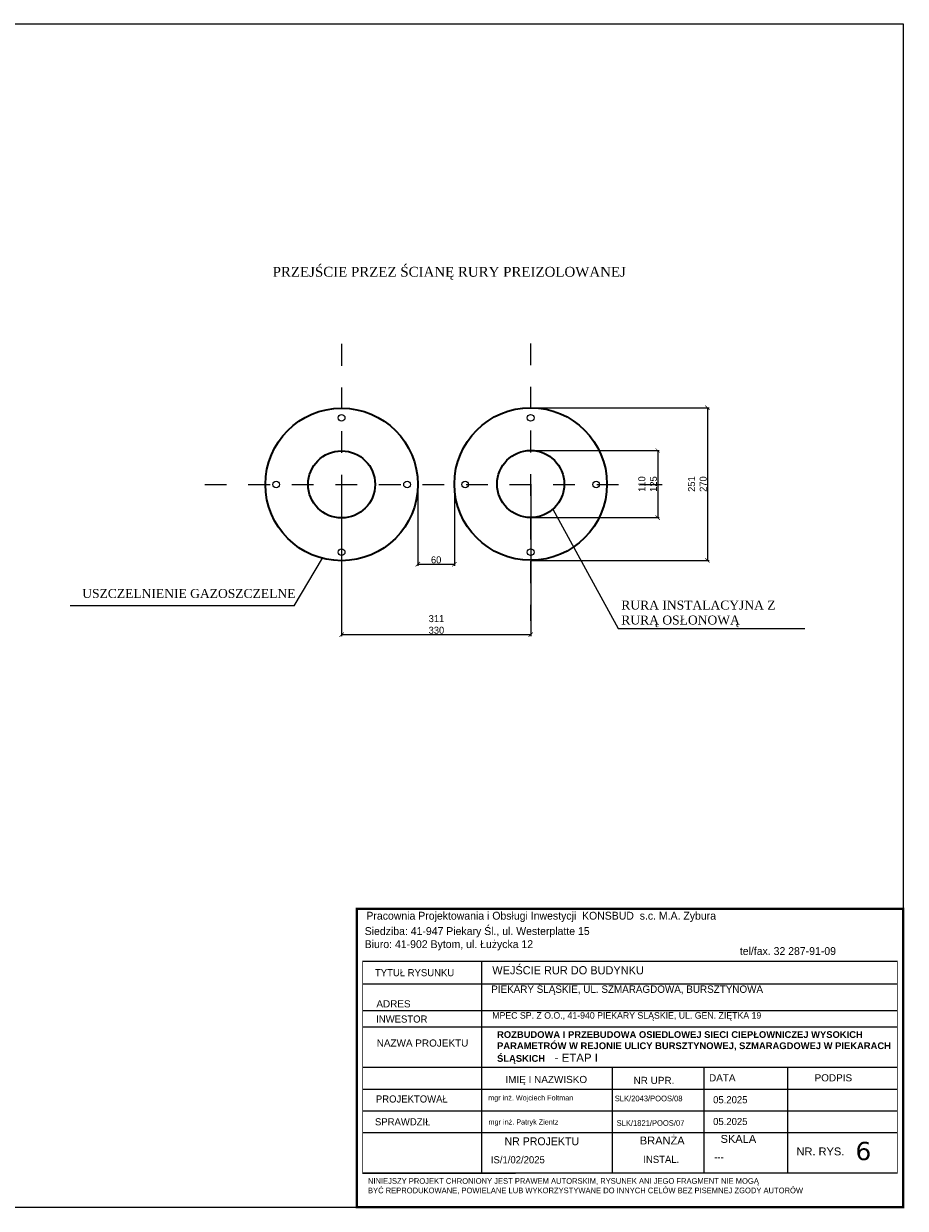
# Model space of a CAD drawing. Extents: x 6567519 to 6569315, y 5583523 to 5585607.
# Tile 45 of 67: x 6568954 to 6569055, y 5583939 to 5584075. Entities that reach past the tile are written whole.
import ezdxf

# ---------------------------------------------------------------- set-up
doc = ezdxf.new("R2010")
doc.units = 0
doc.header["$PDSIZE"] = 0.75
doc.linetypes.add('218-500', pattern=[1, 0.5, -0.5])
doc.linetypes.add('GAK', pattern=[3.5, 2, -0.7, 0.1, -0.7])
doc.layers.get('0').update_dxf_attribs({"linetype": 'CONTINUOUS', "lineweight": 13})
doc.layers.get('Defpoints').update_dxf_attribs({"linetype": 'CONTINUOUS'})
doc.layers.add('_D.OBRZEŻE', color=43, linetype='CONTINUOUS')
for name, color, linetype, lineweight in [('pomocnicza', 140, 'CONTINUOUS', 30), ('siec', 7, 'GAK', 70), ('tekst', 2, 'CONTINUOUS', 20)]:
    doc.layers.add(name, color=color, linetype=linetype, lineweight=lineweight)
doc.styles.add('Opisy018', font='verdana.ttf', dxfattribs={"height": 20})
doc.dimstyles.new('Kopii (2) z Standard', dxfattribs={"dimtxt": 0.8, "dimasz": 0.5, "dimexe": 0.18, "dimexo": 0.0625, "dimgap": 0.09, "dimtad": 1, "dimdec": 1, "dimrnd": 0.5, "dimzin": 0, "dimdsep": 46, "dimtxsty": 'Standard', "dimblk": 'ARCHTICK', "dimcen": 0.09, "dimadec": 0, "dimazin": 0, "dimtfac": 1, "dimtdec": 1, "dimtofl": 0, "dimtmove": 0, "dimatfit": 3, "dimfxl": 0, "dimtolj": 1, "dimtzin": 0, "dimarcsym": 0})

# ---------------------------------------------------------------- blocks, each defined once
blk = doc.blocks.new('_ArchTick')
at = {"color": 0, "linetype": 'ByBlock', "const_width": 0.15}
blk.add_lwpolyline([(-0.5, -0.5), (0.5, 0.5)], dxfattribs=at)
blk = doc.blocks.new('*D32')
at = {"layer": 'Defpoints', "color": 0, "linetype": 'ByBlock', "lineweight": 50}
for p in [(6568990.39, 5584022.4), (6569012.09, 5584022.4), (6569012.09, 5584005.17)]:
    blk.add_point(p, dxfattribs=at)
at = {"layer": 'siec', "color": 0, "linetype": 'ByBlock', "lineweight": -2}
for p, q in [((6568990.39, 5584022.34), (6568990.39, 5584004.99)), ((6569012.09, 5584022.34), (6569012.09, 5584004.99)), ((6568990.39, 5584005.17), (6569012.09, 5584005.17))]:
    blk.add_line(p, q, dxfattribs=at)
at = {"layer": 'siec', "color": 0, "linetype": 'ByBlock', "lineweight": -2, "xscale": 0.5, "yscale": 0.5, "zscale": 0.5, "rotation": 180}
blk.add_blockref('_ArchTick', (6568990.39, 5584005.17), dxfattribs=at)
at = {"layer": 'siec', "color": 0, "linetype": 'ByBlock', "lineweight": -2, "xscale": 0.5, "yscale": 0.5, "zscale": 0.5}
blk.add_blockref('_ArchTick', (6569012.09, 5584005.17), dxfattribs=at)
at = {"layer": 'siec', "color": 0, "linetype": 'ByBlock', "lineweight": 20, "insert": (6569001.27, 5584007), "char_height": 0.8, "attachment_point": 5}
blk.add_mtext('\\A1;\\P311\\P330', dxfattribs=at)
blk = doc.blocks.new('*D33')
at = {"layer": 'Defpoints', "color": 0, "linetype": 'ByBlock', "lineweight": 50}
for p in [(6568999.14, 5584022.4), (6569003.34, 5584022.4), (6569003.34, 5584013.25)]:
    blk.add_point(p, dxfattribs=at)
at = {"layer": 'siec', "color": 0, "linetype": 'ByBlock', "lineweight": -2}
for p, q in [((6568999.14, 5584022.34), (6568999.14, 5584013.07)), ((6569003.34, 5584022.34), (6569003.34, 5584013.07)), ((6568999.14, 5584013.25), (6569003.34, 5584013.25))]:
    blk.add_line(p, q, dxfattribs=at)
at = {"layer": 'siec', "color": 0, "linetype": 'ByBlock', "lineweight": -2, "xscale": 0.5, "yscale": 0.5, "zscale": 0.5, "rotation": 180}
blk.add_blockref('_ArchTick', (6568999.14, 5584013.25), dxfattribs=at)
at = {"layer": 'siec', "color": 0, "linetype": 'ByBlock', "lineweight": -2, "xscale": 0.5, "yscale": 0.5, "zscale": 0.5}
blk.add_blockref('_ArchTick', (6569003.34, 5584013.25), dxfattribs=at)
at = {"layer": 'siec', "color": 0, "linetype": 'ByBlock', "lineweight": 20, "insert": (6569001.24, 5584013.74), "char_height": 0.8, "attachment_point": 5}
blk.add_mtext('\\A1;60', dxfattribs=at)
blk = doc.blocks.new('*D34')
at = {"layer": 'Defpoints', "color": 0, "linetype": 'ByBlock', "lineweight": 50}
for p in [(6569012.09, 5584026.29), (6569012.09, 5584018.59), (6569026.67, 5584018.59)]:
    blk.add_point(p, dxfattribs=at)
at = {"layer": 'siec', "color": 0, "linetype": 'ByBlock', "lineweight": -2}
for p, q in [((6569012.15, 5584026.29), (6569026.85, 5584026.29)), ((6569026.67, 5584026.29), (6569026.67, 5584018.59)), ((6569012.15, 5584018.59), (6569026.85, 5584018.59))]:
    blk.add_line(p, q, dxfattribs=at)
at = {"layer": 'siec', "color": 0, "linetype": 'ByBlock', "lineweight": -2, "xscale": 0.5, "yscale": 0.5, "zscale": 0.5}
for p, rotation in [((6569026.67, 5584026.29), 90), ((6569026.67, 5584018.59), 270)]:
    blk.add_blockref('_ArchTick', p, dxfattribs=dict(at, rotation=rotation))
at = {"layer": 'siec', "color": 0, "linetype": 'ByBlock', "lineweight": 20, "insert": (6569024.85, 5584022.44), "char_height": 0.8, "attachment_point": 5, "rotation": 90}
blk.add_mtext('\\A1;\\P110\\P125', dxfattribs=at)
blk = doc.blocks.new('*D35')
at = {"layer": 'Defpoints', "color": 0, "linetype": 'ByBlock', "lineweight": 50}
for p in [(6569012.09, 5584031.19), (6569012.09, 5584013.69), (6569032.38, 5584013.69)]:
    blk.add_point(p, dxfattribs=at)
at = {"layer": 'siec', "color": 0, "linetype": 'ByBlock', "lineweight": -2}
for p, q in [((6569012.15, 5584031.19), (6569032.56, 5584031.19)), ((6569032.38, 5584031.19), (6569032.38, 5584013.69)), ((6569012.15, 5584013.69), (6569032.56, 5584013.69))]:
    blk.add_line(p, q, dxfattribs=at)
at = {"layer": 'siec', "color": 0, "linetype": 'ByBlock', "lineweight": -2, "xscale": 0.5, "yscale": 0.5, "zscale": 0.5}
for p, rotation in [((6569032.38, 5584031.19), 90), ((6569032.38, 5584013.69), 270)]:
    blk.add_blockref('_ArchTick', p, dxfattribs=dict(at, rotation=rotation))
at = {"layer": 'siec', "color": 0, "linetype": 'ByBlock', "lineweight": 20, "insert": (6569030.56, 5584022.44), "char_height": 0.8, "attachment_point": 5, "rotation": 90}
blk.add_mtext('\\A1;\\P251\\P270', dxfattribs=at)

msp = doc.modelspace()

# ---------------------------------------------------------------- linework, layer by layer
at = {"layer": '_D.OBRZEŻE', "color": 0}
for p, q in [((6568992.778, 5583967.725), (6569054.165, 5583967.725)), ((6569006.492, 5583943.414), (6569006.492, 5583967.725)), ((6568992.797, 5583965.125), (6569054.164, 5583965.125)), ((6568992.806, 5583962.057), (6569054.163, 5583962.057)), ((6568992.806, 5583960.168), (6569054.163, 5583960.168)), ((6568992.806, 5583955.541), (6569054.161, 5583955.541)), ((6569021.492, 5583943.414), (6569021.492, 5583955.541)), ((6569031.999, 5583943.414), (6569031.999, 5583955.541)), ((6569041.593, 5583943.414), (6569041.593, 5583955.541)), ((6568992.806, 5583953.041), (6569054.16, 5583953.041)), ((6568992.806, 5583950.541), (6569054.159, 5583950.541)), ((6568992.806, 5583948.041), (6569054.158, 5583948.041)), ((6568992.806, 5583943.414), (6569054.157, 5583943.414))]:
    msp.add_line(p, q, dxfattribs=at)
for points, const_width in [([(6568992.148, 5583973.725), (6569054.848, 5583973.725), (6569054.848, 5583939.488), (6568992.148, 5583939.488)], 0.259), ([(6569054.165, 5583967.738), (6568992.806, 5583967.738), (6568992.806, 5583943.339), (6569054.157, 5583943.378)], 0.0739)]:
    msp.add_lwpolyline(points, close=True, dxfattribs=dict(at, const_width=const_width))
at = {"layer": 'pomocnicza', "color": 0, "lineweight": 25}
for p, q in [((6568852.703, 5584075.254), (6569054.848, 5584075.254)), ((6569054.848, 5584075.254), (6569054.848, 5583939.488)), ((6568852.703, 5583939.488), (6569054.848, 5583939.488))]:
    msp.add_line(p, q, dxfattribs=at)
at = {"layer": 'pomocnicza', "color": 0, "lineweight": 25, "ltscale": 0.001}
msp.add_line((6569054.848, 5584074.488), (6569054.848, 5583939.488), dxfattribs=at)
at = {"layer": 'siec', "color": 0, "linetype": '218-500', "lineweight": 20, "ltscale": 5}
for p, q in [((6568990.387, 5584038.517), (6568990.387, 5584006.699)), ((6569012.087, 5584038.58), (6569012.087, 5584006.762)), ((6568974.671, 5584022.4), (6569028.806, 5584022.4))]:
    msp.add_line(p, q, dxfattribs=at)
at = {"layer": 'siec', "color": 0, "linetype": 'ByBlock', "lineweight": 20}
for p, q in [((6569014.647, 5584019.569), (6569022.115, 5584005.856)), ((6568984.946, 5584008.457), (6568988.178, 5584013.933)), ((6568984.946, 5584008.457), (6568959.232, 5584008.457)), ((6569022.115, 5584005.856), (6569043.571, 5584005.856))]:
    msp.add_line(p, q, dxfattribs=at)
at = {"layer": 'siec', "color": 0, "linetype": 'ByBlock', "lineweight": 35}
for centre, radius in [((6568990.387, 5584022.4), 8.75), ((6569012.087, 5584022.445), 8.75), ((6568990.387, 5584022.4), 3.85), ((6569012.087, 5584022.445), 3.85)]:
    msp.add_circle(centre, radius, dxfattribs=at)
at = {"layer": 'siec', "color": 0, "linetype": 'ByBlock', "lineweight": 20}
for centre in [(6568990.387, 5584030.048), (6569012.087, 5584030.048), (6568982.875, 5584022.4), (6568997.898, 5584022.4), (6569004.575, 5584022.4), (6569019.598, 5584022.4), (6568990.387, 5584014.626), (6569012.087, 5584014.626)]:
    msp.add_circle(centre, 0.384, dxfattribs=at)

# ---------------------------------------------------------------- texts
at = {"layer": '_D.OBRZEŻE', "color": 0, "attachment_point": 1}
for s, insert, char_height, width in [('Pracownia Projektowania i Obsługi Inwestycji  KONSBUD  s.c. M.A. Zybura{\\Q15;              }', (6568993.234, 5583973.374), 0.9, 281.08878), ('Siedziba: 41-947 Piekary Śl., ul. Westerplatte 15\\PBiuro: 41-902 Bytom, ul. Łużycka 12', (6568993.037, 5583971.611), 0.9, 48.07269), ('{\\H0.8612x; tel/fax. 32 287-91-09}\\P ', (6569035.759, 5583969.321), 1.045, 31.98503), ('TYTUŁ RYSUNKU', (6568994.215, 5583966.8), 0.81625, 23.69262), ('WEJŚCIE RUR DO BUDYNKU', (6569007.68, 5583967.135), 0.9405, 47.74268), ('PIEKARY ŚLĄSKIE, UL. SZMARAGDOWA, BURSZTYNOWA', (6569007.561, 5583964.922), 0.84645, 45.94637), ('{\\fArial|b0|i0|c238|p34;ADRES }', (6568994.378, 5583963.224), 0.81625, 23.69262), ('INWESTOR', (6568994.356, 5583961.479), 0.8162, 23.69262), ('MPEC SP. Z O.O., 41-940 PIEKARY ŚLĄSKIE, UL. GEN. ZIĘTKA 19', (6569007.678, 5583961.86), 0.75, 51.59646), ('{\\fArial|b0|i0|c238|p34;NAZWA PROJEKTU}', (6568994.414, 5583958.728), 0.81625, 23.69262), ('{\\fArial|b1|i0|c238|p34;\\H0.819x;ROZBUDOWA I PRZEBUDOWA OSIEDLOWEJ SIECI CIEPŁOWNICZEJ WYSOKICH PARAMETRÓW W REJONIE ULICY BURSZTYNOWEJ, SZMARAGDOWEJ W PIEKARACH ŚLĄSKICH\\fArial|b0|i0|c238|p34;\\H1.221x;  \\H1x; - ETAP I}', (6569008.231, 5583959.677), 0.942155, 47.58608), ('{\\fArial|b0|i0|c238|p34;\\Q0;IMIĘ I NAZWISKO}', (6569009.189, 5583954.549), 0.81625, 23.69262), ('{\\fArial|b0|i0|c238|p34;\\Q0;DATA}', (6569032.564, 5583954.737), 0.81625, 23.69262), ('{\\fArial|b0|i0|c238|p34;\\Q0;PODPIS}', (6569044.676, 5583954.737), 0.81625, 23.69262), ('{\\fArial|b0|i0|c238|p34;NR UPR.}', (6569023.895, 5583954.442), 0.81625, 23.69262), ('PROJEKTOWAŁ', (6568994.322, 5583952.31), 0.81625, 23.69262), ('mgr inż. Wojciech Foltman', (6569007.213, 5583952.334), 0.6, 23.69262), ('SLK/2043/POOS/08', (6569021.739, 5583952.284), 0.65, 22.50798), ('05.2025', (6569033.029, 5583952.223), 0.8162, 23.69262), ('SPRAWDZIŁ', (6568994.218, 5583949.692), 0.8162, 23.69262), ('mgr inż. Patryk Zientz', (6569007.257, 5583949.562), 0.6, 23.69262), ('SLK/1821/POOS/07', (6569021.953, 5583949.469), 0.65, 22.50798), ('05.2025', (6569033.029, 5583949.723), 0.8162, 23.69262), ('NR PROJEKTU', (6569009.086, 5583947.498), 0.90694, 23.69262), ('{\\fArial|b0|i0|c238|p34;\\Q0;BRANŻA}', (6569024.617, 5583947.586), 0.90694, 23.69262), ('{\\fArial|b0|i0|c238|p34;\\Q0;SKALA}', (6569033.887, 5583947.773), 0.90694, 23.69262), ('\\A1;    IS/1/02/2025', (6569006.307, 5583945.336), 0.81625, 23.69262), ('^IINSTAL.', (6569021.755, 5583945.38), 0.8162, 23.69262), ('^I ---', (6569029.59, 5583945.655), 0.8162, 23.69262), ('{\\fArial|b0|i0|c238|p34;\\Q0;NR. RYS.}', (6569042.6, 5583946.337), 0.90694, 23.69262), (' NINIEJSZY PROJEKT CHRONIONY JEST PRAWEM AUTORSKIM, RYSUNEK ANI JEGO FRAGMENT NIE MOGĄ\\P BYĆ REPRODUKOWANE, POWIELANE LUB WYKORZYSTYWANE DO INNYCH CELÓW BEZ PISEMNEJ ZGODY AUTORÓW', (6568993.175, 5583942.819), 0.65, 72.48965)]:
    msp.add_mtext(s, dxfattribs=dict(at, insert=insert, char_height=char_height, width=width))
at = {"layer": '_D.OBRZEŻE', "color": 0, "insert": (6569049.363, 5583946.978), "char_height": 2.09, "width": 3.42005, "attachment_point": 1, "style": 'Opisy018'}
msp.add_mtext('6', dxfattribs=at)
at = {"layer": 'tekst', "color": 0, "lineweight": 20, "insert": (6569002.741, 5584049.63), "char_height": 1.36216, "width": 55.55445, "attachment_point": 2}
msp.add_mtext('{\\fTimes New Roman|b0|i0|c238|p18;\\P\\H0.8325x;PRZEJŚCIE PRZEZ ŚCIANĘ RURY PREIZOLOWANEJ}', dxfattribs=at)
at = {"layer": 'tekst', "color": 0, "char_height": 1.029, "width": 34.72599, "attachment_point": 1}
for s, insert in [('{\\fTimes New Roman|b0|i0|c238|p18;USZCZELNIENIE GAZOSZCZELNE}', (6568960.617, 5584010.404)), ('{\\fTimes New Roman|b0|i0|c238|p18;RURA INSTALACYJNA Z \\PRURĄ OSŁONOWĄ}', (6569022.494, 5584009.074))]:
    msp.add_mtext(s, dxfattribs=dict(at, insert=insert))

# ---------------------------------------------------------------- dimensions: what is measured, and where the dimension line sits
at = {"layer": 'siec', "color": 0, "linetype": 'ByBlock', "lineweight": 20}
for base, p1, p2, angle, text, picture, middle in [((6569032.38, 5584013.695), (6569012.087, 5584031.195), (6569012.087, 5584013.695), 270, '\\P251\\P270', '*D35', (6569032.38, 5584022.445)), ((6569026.669, 5584018.595), (6569012.087, 5584026.295), (6569012.087, 5584018.595), 270, '\\P110\\P125', '*D34', (6569026.669, 5584022.445)), ((6569012.087, 5584005.172), (6568990.387, 5584022.4), (6569012.087, 5584022.4), 0, '\\P311\\P330', '*D32', (6569001.272, 5584005.172))]:
    dim = msp.add_linear_dim(base=base, p1=p1, p2=p2, angle=angle, text=text, dimstyle='Kopii (2) z Standard', override={"dimpost": 'm'}, dxfattribs=at)
    dim.commit()
    dim.dimension.update_dxf_attribs({"geometry": picture, "text_midpoint": middle, "dimtype": 161})
dim = msp.add_aligned_dim(p1=(6568999.137, 5584022.4), p2=(6569003.337, 5584022.4), distance=-9.155, text='60', dimstyle='Kopii (2) z Standard', override={"dimpost": 'm'}, dxfattribs=at)
dim.commit()
dim.dimension.update_dxf_attribs({"geometry": '*D33', "text_midpoint": (6569001.237, 5584013.735)})

doc.saveas('drawing.dxf')
